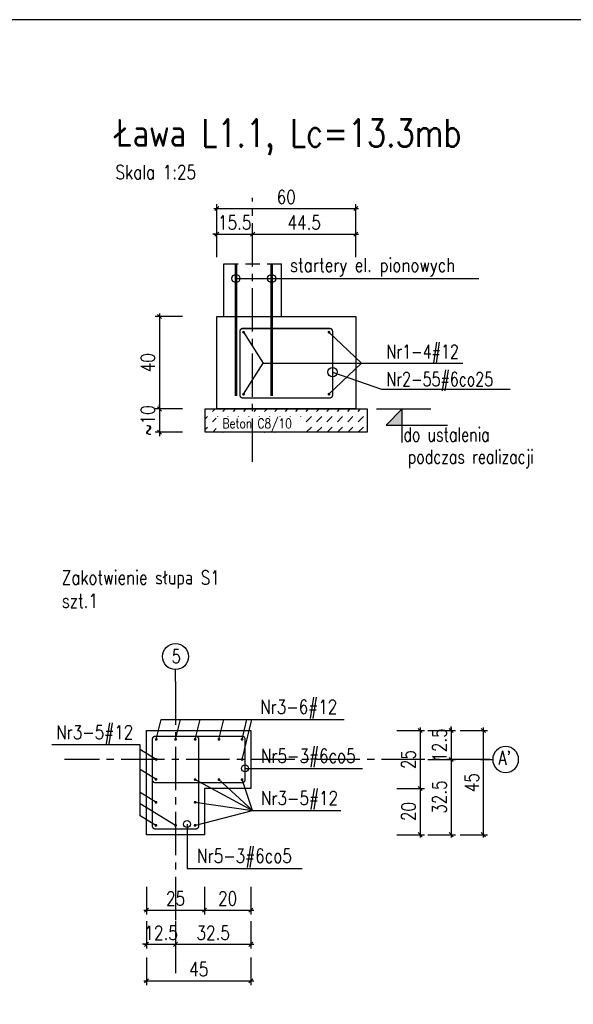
# Model space of a CAD drawing. Header units: millimetres. Extents: x 1283012 to 1317293, y -98285 to -69720.
# Tile 9 of 24: x 1288113 to 1290504, y -84599 to -80345. Entities that reach past the tile are written whole.
import ezdxf
from ezdxf.enums import TextEntityAlignment as Align

# ---------------------------------------------------------------- set-up
doc = ezdxf.new("R2010")
doc.units = ezdxf.units.MM
doc.header["$LTSCALE"] = 250
for name, pattern in [('CENTER2', [1.125, 0.75, -0.125, 0.125, -0.125]), ('DASHED2', [0.375, 0.25, -0.125]), ('PRZERYWANA', [0.282222, 0.141111, -0.141111])]:
    doc.linetypes.add(name, pattern=pattern)
for name, color, linetype in [('11 - opisy TXT2', 4, 'Continuous'), ('111 - opisy TXT3', 2, 'Continuous'), ('2 - linie odniesienia opisy', 8, 'Continuous'), ('3', 4, 'Continuous'), ('3 - linia 1', 1, 'Continuous'), ('33 - linia 2', 3, 'Continuous'), ('44 - osie 2', 6, 'CENTER2'), ('55 - cienka przerywana 2', 1, 'DASHED2'), ('8 - zbrojenie', 8, 'Continuous'), ('9 - kreskowanie', 1, 'Continuous')]:
    doc.layers.add(name, color=color, linetype=linetype)
doc.styles.add('TXT1.5', font='simplex.shx', dxfattribs={"width": 0.8, "height": 42})
doc.styles.add('TXT2', font='simplex.shx', dxfattribs={"width": 0.8, "height": 60})
doc.styles.add('TXT3', font='simplex.shx', dxfattribs={"width": 0.8, "height": 120})
doc.dimstyles.new('Kopia R1', dxfattribs={"dimtxt": 60, "dimasz": 35, "dimexe": 17.5, "dimexo": 37.5, "dimgap": 1.5, "dimtad": 0, "dimdec": 0, "dimlfac": 0.1, "dimzin": 0, "dimdsep": 46, "dimtxsty": 'TXT3', "dimblk": 'DOTBLANK', "dimblk1": 'DOTBLANK', "dimblk2": 'OBLIQUE', "dimcen": -3, "dimdle": 12.5, "dimclrt": 4, "dimadec": 0, "dimazin": 0, "dimtfac": 0.75, "dimtdec": 0, "dimtix": 1, "dimtmove": 2, "dimatfit": 3, "dimldrblk": 'DOTBLANK', "dimfxl": 17.5, "dimfxlon": 1, "dimtvp": 0.75, "dimtolj": 1, "dimtzin": 0, "dimarcsym": 0})
doc.dimstyles.new('R1 - centymetry', dxfattribs={"dimtxt": 60, "dimasz": 17.5, "dimexe": 18.75, "dimexo": 18.75, "dimgap": 20, "dimtad": 1, "dimdec": 1, "dimlfac": 0.1, "dimrnd": 0.5, "dimdsep": 46, "dimtxsty": 'TXT2', "dimblk1": 'OBLIQUE', "dimblk2": 'OBLIQUE', "dimsah": 1, "dimcen": -0.75, "dimdle": 12.5, "dimclrt": 4, "dimadec": 0, "dimazin": 0, "dimtfac": 0.75, "dimtdec": 1, "dimtix": 1, "dimtmove": 2, "dimatfit": 3, "dimldrblk": 'OBLIQUE', "dimfxl": 100, "dimfxlon": 1, "dimtvp": 0.75, "dimtolj": 1, "dimtzin": 0, "dimarcsym": 0})

# ---------------------------------------------------------------- blocks, each defined once
blk = doc.blocks.new('_OBLIQUE')
at = {"color": 0, "linetype": 'ByBlock'}
blk.add_line((-0.5, -0.5), (0.5, 0.5), dxfattribs=at)
blk = doc.blocks.new('*D163')
at = {"layer": '2 - linie odniesienia opisy', "color": 0, "lineweight": -2, "transparency": 16777216}
for p, q in [((1288816.2, -81626.7), (1288697.5, -81626.7)), ((1288716.2, -81614.2), (1288716.2, -82039.2)), ((1288816.2, -82026.7), (1288697.5, -82026.7))]:
    blk.add_line(p, q, dxfattribs=at)
at = {"layer": 'Defpoints', "color": 0, "transparency": 16777216}
for p in [(1288963.8, -81626.7), (1288716.2, -82026.7), (1288963.8, -82026.7)]:
    blk.add_point(p, dxfattribs=at)
at = {"layer": '2 - linie odniesienia opisy', "color": 0, "lineweight": -2, "transparency": 16777216, "xscale": 17.5, "yscale": 17.5, "zscale": 17.5}
for p, rotation in [((1288716.2, -81626.7), 90), ((1288716.2, -82026.7), 270)]:
    blk.add_blockref('_OBLIQUE', p, dxfattribs=dict(at, rotation=rotation))
at = {"layer": '2 - linie odniesienia opisy', "color": 4, "transparency": 16777216, "insert": (1288666.2, -81826.7), "char_height": 60, "attachment_point": 5, "rotation": 90, "style": 'TXT2'}
blk.add_mtext('\\A1;40', dxfattribs=at)
blk = doc.blocks.new('*D164')
at = {"layer": '2 - linie odniesienia opisy', "color": 0, "lineweight": -2, "transparency": 16777216}
for p, q in [((1288716.2, -82026.7), (1288716.2, -82009.2)), ((1288716.2, -82014.2), (1288716.2, -82139.2)), ((1288816.2, -82026.7), (1288697.5, -82026.7)), ((1288816.2, -82126.7), (1288697.5, -82126.7)), ((1288716.2, -82126.7), (1288716.2, -82144.2))]:
    blk.add_line(p, q, dxfattribs=at)
at = {"layer": 'Defpoints', "color": 0, "transparency": 16777216}
for p in [(1288900.9, -82026.7), (1288716.2, -82126.7), (1288913.8, -82126.7)]:
    blk.add_point(p, dxfattribs=at)
at = {"layer": '2 - linie odniesienia opisy', "color": 0, "lineweight": -2, "transparency": 16777216, "xscale": 17.5, "yscale": 17.5, "zscale": 17.5}
for p, rotation in [((1288716.2, -82026.7), 270), ((1288716.2, -82126.7), 90)]:
    blk.add_blockref('_OBLIQUE', p, dxfattribs=dict(at, rotation=rotation))
at = {"layer": '2 - linie odniesienia opisy', "color": 4, "transparency": 16777216, "insert": (1288666.2, -82076.7), "char_height": 60, "attachment_point": 5, "rotation": 90, "style": 'TXT2'}
blk.add_mtext('\\A1;~10', dxfattribs=at)
blk = doc.blocks.new('*D165')
at = {"layer": '2 - linie odniesienia opisy', "color": 0, "lineweight": -2, "transparency": 16777216}
for p, q in [((1288963.8, -81271.2), (1288946.3, -81271.2)), ((1288951.3, -81271.2), (1289131.3, -81271.2)), ((1288963.8, -81371.2), (1288963.8, -81252.5)), ((1289118.8, -81371.2), (1289118.8, -81252.5)), ((1289118.8, -81271.2), (1289136.3, -81271.2))]:
    blk.add_line(p, q, dxfattribs=at)
at = {"layer": 'Defpoints', "color": 0, "transparency": 16777216}
for p in [(1289118.8, -81271.2), (1288963.8, -81626.7), (1289118.8, -81626.7)]:
    blk.add_point(p, dxfattribs=at)
at = {"layer": '2 - linie odniesienia opisy', "color": 0, "lineweight": -2, "transparency": 16777216, "xscale": 17.5, "yscale": 17.5, "zscale": 17.5}
blk.add_blockref('_OBLIQUE', (1288963.8, -81271.2), dxfattribs=at)
at = {"layer": '2 - linie odniesienia opisy', "color": 0, "lineweight": -2, "transparency": 16777216, "xscale": 17.5, "yscale": 17.5, "zscale": 17.5, "rotation": 180}
blk.add_blockref('_OBLIQUE', (1289118.8, -81271.2), dxfattribs=at)
at = {"layer": '2 - linie odniesienia opisy', "color": 4, "transparency": 16777216, "insert": (1289041.3, -81221.2), "char_height": 60, "attachment_point": 5, "style": 'TXT2'}
blk.add_mtext('\\A1;15.5', dxfattribs=at)
blk = doc.blocks.new('*D166')
at = {"layer": '2 - linie odniesienia opisy', "color": 0, "lineweight": -2, "transparency": 16777216}
for p, q in [((1289106.3, -81271.2), (1289576.3, -81271.2)), ((1289118.8, -81371.2), (1289118.8, -81252.5)), ((1289563.8, -81371.2), (1289563.8, -81252.5))]:
    blk.add_line(p, q, dxfattribs=at)
at = {"layer": 'Defpoints', "color": 0, "transparency": 16777216}
for p in [(1289563.8, -81271.2), (1289118.8, -81626.7), (1289563.8, -81626.7)]:
    blk.add_point(p, dxfattribs=at)
at = {"layer": '2 - linie odniesienia opisy', "color": 0, "lineweight": -2, "transparency": 16777216, "xscale": 17.5, "yscale": 17.5, "zscale": 17.5, "rotation": 180}
blk.add_blockref('_OBLIQUE', (1289118.8, -81271.2), dxfattribs=at)
at = {"layer": '2 - linie odniesienia opisy', "color": 0, "lineweight": -2, "transparency": 16777216, "xscale": 17.5, "yscale": 17.5, "zscale": 17.5}
blk.add_blockref('_OBLIQUE', (1289563.8, -81271.2), dxfattribs=at)
at = {"layer": '2 - linie odniesienia opisy', "color": 4, "transparency": 16777216, "insert": (1289341.3, -81221.2), "char_height": 60, "attachment_point": 5, "style": 'TXT2'}
blk.add_mtext('\\A1;44.5', dxfattribs=at)
blk = doc.blocks.new('*D167')
at = {"layer": '2 - linie odniesienia opisy', "color": 0, "lineweight": -2, "transparency": 16777216}
for p, q in [((1288951.3, -81160.9), (1289576.3, -81160.9)), ((1288963.8, -81260.9), (1288963.8, -81142.1)), ((1289563.8, -81260.9), (1289563.8, -81142.1))]:
    blk.add_line(p, q, dxfattribs=at)
at = {"layer": 'Defpoints', "color": 0, "transparency": 16777216}
for p in [(1289563.8, -81160.9), (1288963.8, -81626.7), (1289563.8, -81626.7)]:
    blk.add_point(p, dxfattribs=at)
at = {"layer": '2 - linie odniesienia opisy', "color": 0, "lineweight": -2, "transparency": 16777216, "xscale": 17.5, "yscale": 17.5, "zscale": 17.5, "rotation": 180}
blk.add_blockref('_OBLIQUE', (1288963.8, -81160.9), dxfattribs=at)
at = {"layer": '2 - linie odniesienia opisy', "color": 0, "lineweight": -2, "transparency": 16777216, "xscale": 17.5, "yscale": 17.5, "zscale": 17.5}
blk.add_blockref('_OBLIQUE', (1289563.8, -81160.9), dxfattribs=at)
at = {"layer": '2 - linie odniesienia opisy', "color": 4, "transparency": 16777216, "insert": (1289263.8, -81110.9), "char_height": 60, "attachment_point": 5, "style": 'TXT2'}
blk.add_mtext('\\A1;60', dxfattribs=at)
blk = doc.blocks.new('poz')
at = {"layer": '2 - linie odniesienia opisy', "linetype": 'Continuous'}
blk.add_lwpolyline([(0, 58), (0, 0), (-27.4, 28), (78.3, 28)], dxfattribs=at)
at = {"layer": '2 - linie odniesienia opisy', "color": 4, "linetype": 'Continuous', "style": 'TXT2', "width": 0.75}
blk.add_attdef('POZ', (-29.7, 32), '', height=24, dxfattribs=at)
blk = doc.blocks.new('pozycj-l')
at = {"layer": '111 - opisy TXT3', "linetype": 'Continuous'}
blk.add_circle((-72, -0.2), 37.4, dxfattribs=at)
at = {"layer": '2 - linie odniesienia opisy', "linetype": 'Continuous'}
blk.add_line((0, 0), (-34.6, 0), dxfattribs=at)
at = {"layer": '111 - opisy TXT3', "linetype": 'Continuous', "style": 'TXT2', "width": 0.75}
blk.add_attdef('NR', text='', height=40, dxfattribs=at).set_placement((-71.7, -19.8), align=Align.CENTER)
blk = doc.blocks.new('*D173')
at = {"layer": '2 - linie odniesienia opisy', "color": 0, "lineweight": -2, "transparency": 16777216}
for p, q in [((1288660.8, -84091.9), (1288660.8, -84210.6)), ((1288910.8, -84091.9), (1288910.8, -84210.6)), ((1288648.3, -84191.9), (1288923.3, -84191.9))]:
    blk.add_line(p, q, dxfattribs=at)
at = {"layer": 'Defpoints', "color": 0, "transparency": 16777216}
for p in [(1288660.8, -83865.9), (1288910.8, -83865.9), (1288910.8, -84191.9)]:
    blk.add_point(p, dxfattribs=at)
at = {"layer": '2 - linie odniesienia opisy', "color": 0, "lineweight": -2, "transparency": 16777216, "xscale": 17.5, "yscale": 17.5, "zscale": 17.5, "rotation": 180}
blk.add_blockref('_OBLIQUE', (1288660.8, -84191.9), dxfattribs=at)
at = {"layer": '2 - linie odniesienia opisy', "color": 0, "lineweight": -2, "transparency": 16777216, "xscale": 17.5, "yscale": 17.5, "zscale": 17.5}
blk.add_blockref('_OBLIQUE', (1288910.8, -84191.9), dxfattribs=at)
at = {"layer": '2 - linie odniesienia opisy', "color": 4, "transparency": 16777216, "insert": (1288785.8, -84141.9), "char_height": 60, "attachment_point": 5, "style": 'TXT2'}
blk.add_mtext('\\A1;25', dxfattribs=at)
blk = doc.blocks.new('*D174')
at = {"layer": '2 - linie odniesienia opisy', "color": 0, "lineweight": -2, "transparency": 16777216}
for p, q in [((1288910.8, -84091.9), (1288910.8, -84210.6)), ((1289110.8, -84091.9), (1289110.8, -84210.6)), ((1288898.3, -84191.9), (1289123.3, -84191.9))]:
    blk.add_line(p, q, dxfattribs=at)
at = {"layer": 'Defpoints', "color": 0, "transparency": 16777216}
for p in [(1289110.8, -83665.9), (1288910.8, -83865.9), (1289110.8, -84191.9)]:
    blk.add_point(p, dxfattribs=at)
at = {"layer": '2 - linie odniesienia opisy', "color": 0, "lineweight": -2, "transparency": 16777216, "xscale": 17.5, "yscale": 17.5, "zscale": 17.5, "rotation": 180}
blk.add_blockref('_OBLIQUE', (1288910.8, -84191.9), dxfattribs=at)
at = {"layer": '2 - linie odniesienia opisy', "color": 0, "lineweight": -2, "transparency": 16777216, "xscale": 17.5, "yscale": 17.5, "zscale": 17.5}
blk.add_blockref('_OBLIQUE', (1289110.8, -84191.9), dxfattribs=at)
at = {"layer": '2 - linie odniesienia opisy', "color": 4, "transparency": 16777216, "insert": (1289010.8, -84141.9), "char_height": 60, "attachment_point": 5, "style": 'TXT2'}
blk.add_mtext('\\A1;20', dxfattribs=at)
blk = doc.blocks.new('*D175')
at = {"layer": '2 - linie odniesienia opisy', "color": 0, "lineweight": -2, "transparency": 16777216}
for p, q in [((1288660.8, -84239.6), (1288660.8, -84358.3)), ((1288785.8, -84239.6), (1288785.8, -84358.3)), ((1288660.8, -84339.6), (1288643.3, -84339.6)), ((1288648.3, -84339.6), (1288798.3, -84339.6)), ((1288785.8, -84339.6), (1288803.3, -84339.6))]:
    blk.add_line(p, q, dxfattribs=at)
at = {"layer": 'Defpoints', "color": 0, "transparency": 16777216}
for p in [(1288660.8, -83865.9), (1288785.8, -83865.9), (1288785.8, -84339.6)]:
    blk.add_point(p, dxfattribs=at)
at = {"layer": '2 - linie odniesienia opisy', "color": 0, "lineweight": -2, "transparency": 16777216, "xscale": 17.5, "yscale": 17.5, "zscale": 17.5}
blk.add_blockref('_OBLIQUE', (1288660.8, -84339.6), dxfattribs=at)
at = {"layer": '2 - linie odniesienia opisy', "color": 0, "lineweight": -2, "transparency": 16777216, "xscale": 17.5, "yscale": 17.5, "zscale": 17.5, "rotation": 180}
blk.add_blockref('_OBLIQUE', (1288785.8, -84339.6), dxfattribs=at)
at = {"layer": '2 - linie odniesienia opisy', "color": 4, "transparency": 16777216, "insert": (1288723.3, -84289.6), "char_height": 60, "attachment_point": 5, "style": 'TXT2'}
blk.add_mtext('\\A1;12.5', dxfattribs=at)
blk = doc.blocks.new('*D176')
at = {"layer": '2 - linie odniesienia opisy', "color": 0, "lineweight": -2, "transparency": 16777216}
for p, q in [((1288785.8, -84239.6), (1288785.8, -84358.3)), ((1289110.8, -84239.6), (1289110.8, -84358.3)), ((1288773.3, -84339.6), (1289123.3, -84339.6))]:
    blk.add_line(p, q, dxfattribs=at)
at = {"layer": 'Defpoints', "color": 0, "transparency": 16777216}
for p in [(1289110.8, -83665.9), (1288785.8, -83865.9), (1289110.8, -84339.6)]:
    blk.add_point(p, dxfattribs=at)
at = {"layer": '2 - linie odniesienia opisy', "color": 0, "lineweight": -2, "transparency": 16777216, "xscale": 17.5, "yscale": 17.5, "zscale": 17.5, "rotation": 180}
blk.add_blockref('_OBLIQUE', (1288785.8, -84339.6), dxfattribs=at)
at = {"layer": '2 - linie odniesienia opisy', "color": 0, "lineweight": -2, "transparency": 16777216, "xscale": 17.5, "yscale": 17.5, "zscale": 17.5}
blk.add_blockref('_OBLIQUE', (1289110.8, -84339.6), dxfattribs=at)
at = {"layer": '2 - linie odniesienia opisy', "color": 4, "transparency": 16777216, "insert": (1288948.3, -84289.6), "char_height": 60, "attachment_point": 5, "style": 'TXT2'}
blk.add_mtext('\\A1;32.5', dxfattribs=at)
blk = doc.blocks.new('*D177')
at = {"layer": '2 - linie odniesienia opisy', "color": 0, "lineweight": -2, "transparency": 16777216}
for p, q in [((1288660.8, -84397.2), (1288660.8, -84515.9)), ((1289110.8, -84397.2), (1289110.8, -84515.9)), ((1288648.3, -84497.2), (1289123.3, -84497.2))]:
    blk.add_line(p, q, dxfattribs=at)
at = {"layer": 'Defpoints', "color": 0, "transparency": 16777216}
for p in [(1289110.8, -83665.9), (1288660.8, -83865.9), (1289110.8, -84497.2)]:
    blk.add_point(p, dxfattribs=at)
at = {"layer": '2 - linie odniesienia opisy', "color": 0, "lineweight": -2, "transparency": 16777216, "xscale": 17.5, "yscale": 17.5, "zscale": 17.5, "rotation": 180}
blk.add_blockref('_OBLIQUE', (1288660.8, -84497.2), dxfattribs=at)
at = {"layer": '2 - linie odniesienia opisy', "color": 0, "lineweight": -2, "transparency": 16777216, "xscale": 17.5, "yscale": 17.5, "zscale": 17.5}
blk.add_blockref('_OBLIQUE', (1289110.8, -84497.2), dxfattribs=at)
at = {"layer": '2 - linie odniesienia opisy', "color": 4, "transparency": 16777216, "insert": (1288885.8, -84447.2), "char_height": 60, "attachment_point": 5, "style": 'TXT2'}
blk.add_mtext('\\A1;45', dxfattribs=at)
blk = doc.blocks.new('*D178')
at = {"layer": '2 - linie odniesienia opisy', "color": 0, "lineweight": -2, "transparency": 16777216}
for p, q in [((1289741.7, -83415.9), (1289860.4, -83415.9)), ((1289841.7, -83403.4), (1289841.7, -83678.4)), ((1289741.7, -83665.9), (1289860.4, -83665.9))]:
    blk.add_line(p, q, dxfattribs=at)
at = {"layer": 'Defpoints', "color": 0, "transparency": 16777216}
for p in [(1289113.8, -83415.9), (1289113.8, -83665.9), (1289841.7, -83665.9)]:
    blk.add_point(p, dxfattribs=at)
at = {"layer": '2 - linie odniesienia opisy', "color": 0, "lineweight": -2, "transparency": 16777216, "xscale": 17.5, "yscale": 17.5, "zscale": 17.5}
for p, rotation in [((1289841.7, -83415.9), 90), ((1289841.7, -83665.9), 270)]:
    blk.add_blockref('_OBLIQUE', p, dxfattribs=dict(at, rotation=rotation))
at = {"layer": '2 - linie odniesienia opisy', "color": 4, "transparency": 16777216, "insert": (1289791.7, -83540.9), "char_height": 60, "attachment_point": 5, "rotation": 90, "style": 'TXT2'}
blk.add_mtext('\\A1;25', dxfattribs=at)
blk = doc.blocks.new('*D179')
at = {"layer": '2 - linie odniesienia opisy', "color": 0, "lineweight": -2, "transparency": 16777216}
for p, q in [((1289741.7, -83665.9), (1289860.4, -83665.9)), ((1289841.7, -83653.4), (1289841.7, -83878.4)), ((1289741.7, -83865.9), (1289860.4, -83865.9))]:
    blk.add_line(p, q, dxfattribs=at)
at = {"layer": 'Defpoints', "color": 0, "transparency": 16777216}
for p in [(1289113.8, -83665.9), (1288910.8, -83865.9), (1289841.7, -83865.9)]:
    blk.add_point(p, dxfattribs=at)
at = {"layer": '2 - linie odniesienia opisy', "color": 0, "lineweight": -2, "transparency": 16777216, "xscale": 17.5, "yscale": 17.5, "zscale": 17.5}
for p, rotation in [((1289841.7, -83665.9), 90), ((1289841.7, -83865.9), 270)]:
    blk.add_blockref('_OBLIQUE', p, dxfattribs=dict(at, rotation=rotation))
at = {"layer": '2 - linie odniesienia opisy', "color": 4, "transparency": 16777216, "insert": (1289791.7, -83765.9), "char_height": 60, "attachment_point": 5, "rotation": 90, "style": 'TXT2'}
blk.add_mtext('\\A1;20', dxfattribs=at)
blk = doc.blocks.new('*D180')
at = {"layer": '2 - linie odniesienia opisy', "color": 0, "lineweight": -2, "transparency": 16777216}
for p, q in [((1289875.6, -83415.9), (1289994.4, -83415.9)), ((1289975.6, -83415.9), (1289975.6, -83398.4)), ((1289975.6, -83403.4), (1289975.6, -83553.4)), ((1289875.6, -83540.9), (1289994.4, -83540.9)), ((1289975.6, -83540.9), (1289975.6, -83558.4))]:
    blk.add_line(p, q, dxfattribs=at)
at = {"layer": 'Defpoints', "color": 0, "transparency": 16777216}
for p in [(1289110.8, -83415.9), (1289110.8, -83540.9), (1289975.6, -83540.9)]:
    blk.add_point(p, dxfattribs=at)
at = {"layer": '2 - linie odniesienia opisy', "color": 0, "lineweight": -2, "transparency": 16777216, "xscale": 17.5, "yscale": 17.5, "zscale": 17.5}
for p, rotation in [((1289975.6, -83415.9), 270), ((1289975.6, -83540.9), 90)]:
    blk.add_blockref('_OBLIQUE', p, dxfattribs=dict(at, rotation=rotation))
at = {"layer": '2 - linie odniesienia opisy', "color": 4, "transparency": 16777216, "insert": (1289925.6, -83478.4), "char_height": 60, "attachment_point": 5, "rotation": 90, "style": 'TXT2'}
blk.add_mtext('\\A1;12.5', dxfattribs=at)
blk = doc.blocks.new('*D181')
at = {"layer": '2 - linie odniesienia opisy', "color": 0, "lineweight": -2, "transparency": 16777216}
for p, q in [((1289875.6, -83540.9), (1289994.4, -83540.9)), ((1289975.6, -83528.4), (1289975.6, -83878.4)), ((1289875.6, -83865.9), (1289994.4, -83865.9))]:
    blk.add_line(p, q, dxfattribs=at)
at = {"layer": 'Defpoints', "color": 0, "transparency": 16777216}
for p in [(1289110.8, -83540.9), (1288910.8, -83865.9), (1289975.6, -83865.9)]:
    blk.add_point(p, dxfattribs=at)
at = {"layer": '2 - linie odniesienia opisy', "color": 0, "lineweight": -2, "transparency": 16777216, "xscale": 17.5, "yscale": 17.5, "zscale": 17.5}
for p, rotation in [((1289975.6, -83540.9), 90), ((1289975.6, -83865.9), 270)]:
    blk.add_blockref('_OBLIQUE', p, dxfattribs=dict(at, rotation=rotation))
at = {"layer": '2 - linie odniesienia opisy', "color": 4, "transparency": 16777216, "insert": (1289925.6, -83703.4), "char_height": 60, "attachment_point": 5, "rotation": 90, "style": 'TXT2'}
blk.add_mtext('\\A1;32.5', dxfattribs=at)
blk = doc.blocks.new('*D182')
at = {"layer": '2 - linie odniesienia opisy', "color": 0, "lineweight": -2, "transparency": 16777216}
for p, q in [((1290015, -83415.9), (1290133.7, -83415.9)), ((1290115, -83403.4), (1290115, -83878.4)), ((1290015, -83865.9), (1290133.7, -83865.9))]:
    blk.add_line(p, q, dxfattribs=at)
at = {"layer": 'Defpoints', "color": 0, "transparency": 16777216}
for p in [(1289110.8, -83415.9), (1288910.8, -83865.9), (1290115, -83865.9)]:
    blk.add_point(p, dxfattribs=at)
at = {"layer": '2 - linie odniesienia opisy', "color": 0, "lineweight": -2, "transparency": 16777216, "xscale": 17.5, "yscale": 17.5, "zscale": 17.5}
for p, rotation in [((1290115, -83415.9), 90), ((1290115, -83865.9), 270)]:
    blk.add_blockref('_OBLIQUE', p, dxfattribs=dict(at, rotation=rotation))
at = {"layer": '2 - linie odniesienia opisy', "color": 4, "transparency": 16777216, "insert": (1290065, -83640.9), "char_height": 60, "attachment_point": 5, "rotation": 90, "style": 'TXT2'}
blk.add_mtext('\\A1;45', dxfattribs=at)
blk = doc.blocks.new('_DotBlank')
at = {"color": 0, "linetype": 'ByBlock', "lineweight": -2}
blk.add_line((-0.5, 0), (-1, 0), dxfattribs=at)
blk.add_circle((0, 0), 0.5, dxfattribs=at)

msp = doc.modelspace()

# ---------------------------------------------------------------- hatches: boundary and pattern name
at = {"layer": '2 - linie odniesienia opisy'}
msp.add_hatch(color=256, dxfattribs=at).paths.add_polyline_path([(1289695.91, -82096.7), (1289764.31, -82026.7), (1289764.31, -82096.7)])
at = {"layer": '9 - kreskowanie'}
h = msp.add_hatch(dxfattribs=at)
h.set_pattern_fill('DASH', color=8, scale=10, angle=45)
h.set_pattern_definition([(45, (108580.87, 20382.49), (0, 44.9012806), [31.75, -31.75])])
h.paths.add_polyline_path([(1288913.77, -82026.7), (1289613.77, -82026.7), (1289613.77, -82126.7), (1288913.77, -82126.7)])
h.paths.add_polyline_path([(1288961.26, -82127.48), (1289335.55, -82127.48), (1289335.55, -82059.9), (1288961.26, -82059.9)])

# ---------------------------------------------------------------- linework, layer by layer
at = {"layer": '111 - opisy TXT3'}
msp.add_lwpolyline([(1285662.38, -87519.75), (1295412.38, -87519.75), (1295412.38, -80344.75), (1285662.38, -80344.75)], close=True, dxfattribs=at)
at = {"layer": '2 - linie odniesienia opisy'}
for points in [[(1289079.34, -81694.98), (1289163.98, -81828.85)], [(1289448.24, -81694.98), (1289588.92, -81828.85)], [(1289079.34, -81962.72), (1289163.98, -81828.85)], [(1289163.98, -81828.85), (1290025.92, -81828.85)], [(1289448.24, -81962.72), (1289588.92, -81828.85)], [(1289463.79, -81867.53), (1289675.07, -81940.4), (1290230.61, -81940.4)], [(1289653.33, -82026.7), (1289887.64, -82026.7)], [(1288702.45, -83453.99), (1288723.45, -83368.15)], [(1288723.45, -83368.15), (1289514.54, -83368.15)], [(1288785.81, -83453.99), (1288806.81, -83368.15)], [(1288870.47, -83453.99), (1288891.47, -83368.15)], [(1288973, -83453.99), (1288993.99, -83368.15)], [(1289073, -83453.99), (1289093.99, -83368.15)], [(1289073, -83540.88), (1289115.25, -83368.15)], [(1288633.41, -83784.07), (1288633.41, -83477.89), (1288251.34, -83477.89)], [(1288702.45, -83540.88), (1288634.76, -83499.31)], [(1288701.1, -83626.55), (1288633.41, -83584.97)], [(1289085.81, -83579.3), (1289593.88, -83579.3)], [(1288867.57, -83826.17), (1289117.48, -83761.85), (1289073, -83627.78)], [(1288870.47, -83627.78), (1289117.48, -83761.85)], [(1288870.52, -83725.65), (1289117.48, -83761.85), (1288970.8, -83625.74)], [(1288701.1, -83725.65), (1288633.41, -83684.07)], [(1288785.81, -83825.65), (1288633.41, -83732.04)], [(1288701.1, -83825.65), (1288633.41, -83784.07)], [(1289117.48, -83761.85), (1289498.97, -83761.85)], [(1288835.24, -83819.78), (1288835.24, -84011.48), (1289333.24, -84011.48)]]:
    msp.add_lwpolyline(points, dxfattribs=at)
for points in [[(1288697.81, -83840.88, 6, 6, 0), (1288873.81, -83840.88, 6, 6, 0.4142136), (1288885.81, -83828.88, 6, 6, 0), (1288885.81, -83452.88, 6, 6, 0.4142136), (1288873.81, -83440.88, 6, 6, 0), (1288697.81, -83440.88, 6, 6, 0.4142136), (1288685.81, -83452.88, 6, 6, 0), (1288685.81, -83828.88, 6, 6, 0.4142136)], [(1288685.81, -83452.88, 6, 6, 0), (1288685.81, -83628.88, 6, 6, 0.4142136), (1288697.81, -83640.88, 6, 6, 0), (1289073.81, -83640.88, 6, 6, 0.4142136), (1289085.81, -83628.88, 6, 6, 0), (1289085.81, -83452.88, 6, 6, 0.4142136), (1289073.81, -83440.88, 6, 6, 0), (1288697.81, -83440.88, 6, 6, 0.4142136)]]:
    msp.add_lwpolyline(points, format="xyseb", close=True, dxfattribs=at)
at = {"layer": '2 - linie odniesienia opisy', "const_width": 6}
for points in [[(1288705.45, -83453.99, -1), (1288699.45, -83453.99, -1)], [(1288788.81, -83453.99, -1), (1288782.81, -83453.99, -1)], [(1288873.47, -83453.99, -1), (1288867.47, -83453.99, -1)], [(1288976, -83453.99, -1), (1288970, -83453.99, -1)], [(1289076, -83453.99, -1), (1289070, -83453.99, -1)], [(1288705.45, -83540.88, -1), (1288699.45, -83540.88, -1)], [(1289076, -83540.88, 1), (1289070, -83540.88, 1)], [(1288698.1, -83626.55, 1), (1288704.1, -83626.55, 1)], [(1288873.47, -83627.78, 1), (1288867.47, -83627.78, 1)], [(1288976, -83627.78, 1), (1288970, -83627.78, 1)], [(1289076, -83627.78, 1), (1289070, -83627.78, 1)], [(1288698.1, -83725.65, 1), (1288704.1, -83725.65, 1)], [(1288873.52, -83725.65, -1), (1288867.52, -83725.65, -1)], [(1288698.1, -83825.65, 1), (1288704.1, -83825.65, 1)], [(1288788.81, -83825.65, -1), (1288782.81, -83825.65, -1)], [(1288873.52, -83825.65, -1), (1288867.52, -83825.65, -1)]]:
    msp.add_lwpolyline(points, format="xyb", close=True, dxfattribs=at)
at = {"layer": '2 - linie odniesienia opisy'}
for centre, radius in [((1289201.07, -81462.91), 17.5), ((1289463.79, -81867.53), 20.29), ((1289085.81, -83579.3), 14.73), ((1288835.24, -83819.78), 14.73)]:
    msp.add_circle(centre, radius, dxfattribs=at)
at = {"layer": '3 - linia 1'}
for points in [[(1288993.77, -81626.7), (1288993.77, -81399.35)], [(1289243.77, -81626.7), (1289243.77, -81399.35)]]:
    msp.add_lwpolyline(points, dxfattribs=at)
msp.add_lwpolyline([(1288913.77, -82026.7), (1289613.77, -82026.7), (1289613.77, -82126.7), (1288913.77, -82126.7)], close=True, dxfattribs=at)
at = {"layer": '33 - linia 2'}
msp.add_lwpolyline([(1289383.79, -81626.7), (1289563.77, -81626.7), (1289563.77, -82026.7), (1288963.77, -82026.7), (1288963.77, -81626.7), (1289383.79, -81626.7)], dxfattribs=at)
msp.add_lwpolyline([(1288660.81, -83865.88), (1288660.81, -83415.88), (1289110.81, -83415.88), (1289110.81, -83665.88), (1288910.81, -83665.88), (1288910.81, -83865.88)], close=True, dxfattribs=at)
at = {"layer": '44 - osie 2'}
for p, q in [((1289118.77, -82255.01), (1289118.76, -81114.44)), ((1288785.81, -83204.43), (1288785.81, -84464.68)), ((1290144.34, -83540.88), (1288305.89, -83540.88))]:
    msp.add_line(p, q, dxfattribs=at)
at = {"layer": '55 - cienka przerywana 2'}
msp.add_lwpolyline([(1288993.77, -81399.35), (1289243.77, -81399.35)], dxfattribs=at)
at = {"layer": '8 - zbrojenie', "linetype": 'PRZERYWANA', "const_width": 12}
for points in [[(1289046.47, -81969.91), (1289046.47, -81399.35)], [(1289201.07, -81969.91), (1289201.07, -81399.35)]]:
    msp.add_lwpolyline(points, dxfattribs=at)
at = {"layer": '8 - zbrojenie', "const_width": 6}
for points in [[(1289075.79, -81678.85), (1289451.79, -81678.85, -0.4142136), (1289463.79, -81690.85), (1289463.79, -81966.85, -0.4142136), (1289451.79, -81978.85), (1289075.79, -81978.85, -0.4142136), (1289063.79, -81966.85), (1289063.79, -81690.85, -0.4142136)], [(1289076.34, -81694.98, 1), (1289082.34, -81694.98, 1)], [(1289451.24, -81694.98, -1), (1289445.24, -81694.98, -1)], [(1289076.34, -81962.72, -1), (1289082.34, -81962.72, -1)], [(1289451.24, -81962.72, 1), (1289445.24, -81962.72, 1)]]:
    msp.add_lwpolyline(points, format="xyb", close=True, dxfattribs=at)

# ---------------------------------------------------------------- block references
at = {"layer": '2 - linie odniesienia opisy'}
ref = msp.add_blockref('poz', (1289764.33, -82026.7), dxfattribs=dict(at, xscale=-2.5, yscale=2.5, zscale=2.5, rotation=180))
ref.add_attrib('POZ', '  do ustalenia', (1289708.24, -82166.49), dxfattribs={"color": 4, "linetype": 'Continuous', "height": 60, "style": 'TXT2', "width": 0.75})
ref = msp.add_blockref('pozycj-l', (1288785.81, -83204.43), dxfattribs=dict(at, xscale=1.5, yscale=1.5, zscale=1.5, rotation=270))
ref.add_attrib('NR', '5', dxfattribs={"layer": '111 - opisy TXT3', "linetype": 'Continuous', "height": 60, "style": 'TXT2', "width": 0.75}).set_placement((1288789.01, -83125.4), align=Align.CENTER)
ref = msp.add_blockref('pozycj-l', (1290103.54, -83540.88), dxfattribs=dict(at, xscale=-1.5, yscale=1.5, zscale=1.5))
ref.add_attrib('NR', "A'", dxfattribs={"layer": '111 - opisy TXT3', "linetype": 'Continuous', "height": 60, "style": 'TXT2', "width": 0.75}).set_placement((1290207.47, -83563.46), align=Align.CENTER)

# ---------------------------------------------------------------- texts
at = {"layer": '11 - opisy TXT2'}
for s, height, style, width, p in [('Nr1-4#12', 60, 'TXT3', 0.75, (1289696.96, -81808.85)), ('Nr2-55#6co25', 60, 'TXT3', 0.75, (1289696.57, -81928.3)), ('Beton C8/10', 42, 'TXT1.5', 0.8, (1288987.83, -82110.06)), ('podczas realizacji', 60, 'TXT3', 0.75, (1289788.78, -82262.88)), ('Nr3-6#12', 60, 'TXT2', 0.8, (1289151.01, -83343.73)), ('Nr3-5#12', 60, 'TXT2', 0.8, (1288269.88, -83453.46)), ('Nr5-3#6co5', 60, 'TXT2', 0.8, (1289154.34, -83554.88)), ('Nr3-5#12', 60, 'TXT2', 0.8, (1289154.34, -83737.43)), ('Nr5-3#6co5', 60, 'TXT2', 0.8, (1288878.77, -83987.06))]:
    msp.add_text(s, height=height, dxfattribs=dict(at, style=style, width=width)).set_placement(p)
at = {"layer": '11 - opisy TXT2', "insert": (1289279.82, -81374.59), "char_height": 60, "attachment_point": 1, "style": 'TXT3'}
msp.add_mtext_dynamic_manual_height_columns('startery el. pionowych', width=1405.9385, gutter_width=600, heights=[0], dxfattribs=at)
at = {"layer": '111 - opisy TXT3', "insert": (1288526.59, -80773.82), "char_height": 120, "attachment_point": 1, "style": 'TXT2'}
msp.add_mtext_dynamic_manual_height_columns('Ława L1.1, Lc=13.3mb\\P{\\A1;\\H0.5x;\\C4;Skala 1:25}', width=1638.8927, gutter_width=700, heights=[0], dxfattribs=at)
at = {"layer": '3', "insert": (1288294.35, -82725.05), "char_height": 60, "width": 1008.8801, "attachment_point": 1, "style": 'TXT2'}
msp.add_mtext('\\A1;Zakotwienie słupa S1\\Pszt.1', dxfattribs=at)

# ---------------------------------------------------------------- dimensions: what is measured, and where the dimension line sits
at = {"layer": '2 - linie odniesienia opisy'}
for base, p1, p2, picture, middle in [((1289563.77, -81160.85), (1288963.77, -81626.7), (1289563.77, -81626.7), '*D167', (1289263.77, -81110.85)), ((1289118.77, -81271.21), (1288963.77, -81626.7), (1289118.77, -81626.7), '*D165', (1289041.27, -81221.21)), ((1289563.77, -81271.21), (1289118.77, -81626.7), (1289563.77, -81626.7), '*D166', (1289341.27, -81221.21)), ((1289110.81, -84497.19), (1288660.81, -83865.88), (1289110.81, -83665.88), '*D177', (1288885.81, -84447.19)), ((1289110.81, -84339.59), (1288785.81, -83865.88), (1289110.81, -83665.88), '*D176', (1288948.31, -84289.59)), ((1289110.81, -84191.87), (1288910.81, -83865.88), (1289110.81, -83665.88), '*D174', (1289010.81, -84141.87)), ((1288785.81, -84339.59), (1288660.81, -83865.88), (1288785.81, -83865.88), '*D175', (1288723.31, -84289.59)), ((1288910.81, -84191.87), (1288660.81, -83865.88), (1288910.81, -83865.88), '*D173', (1288785.81, -84141.87))]:
    dim = msp.add_linear_dim(base=base, p1=p1, p2=p2, dimstyle='R1 - centymetry', dxfattribs=at)
    dim.commit()
    dim.dimension.update_dxf_attribs({"geometry": picture, "text_midpoint": middle})
for base, p1, p2, picture, middle in [((1288716.21, -82026.7), (1288963.77, -81626.7), (1288963.77, -82026.7), '*D163', (1288666.21, -81826.7)), ((1290114.98, -83865.88), (1289110.81, -83415.88), (1288910.81, -83865.88), '*D182', (1290064.98, -83640.88)), ((1289975.64, -83540.88), (1289110.81, -83415.88), (1289110.81, -83540.88), '*D180', (1289925.64, -83478.38)), ((1289841.7, -83665.88), (1289113.8, -83415.88), (1289113.8, -83665.88), '*D178', (1289791.7, -83540.88)), ((1289975.64, -83865.88), (1289110.81, -83540.88), (1288910.81, -83865.88), '*D181', (1289925.64, -83703.38)), ((1289841.7, -83865.88), (1289113.8, -83665.88), (1288910.81, -83865.88), '*D179', (1289791.7, -83765.88))]:
    dim = msp.add_linear_dim(base=base, p1=p1, p2=p2, angle=90, dimstyle='R1 - centymetry', dxfattribs=at)
    dim.commit()
    dim.dimension.update_dxf_attribs({"geometry": picture, "text_midpoint": middle})
dim = msp.add_linear_dim(base=(1288716.21, -82126.7), p1=(1288900.87, -82026.7), p2=(1288913.77, -82126.7), angle=90, text='~10', dimstyle='R1 - centymetry', dxfattribs=at)
dim.commit()
dim.dimension.update_dxf_attribs({"geometry": '*D164', "text_midpoint": (1288666.21, -82076.7)})

# ---------------------------------------------------------------- leaders
msp.add_leader([(1289046.47, -81462.91), (1290095.01, -81462.91)], dimstyle='Kopia R1', override={"dimgap": 1.5, "dimtad": 0}, dxfattribs=at)

doc.saveas('drawing.dxf')
